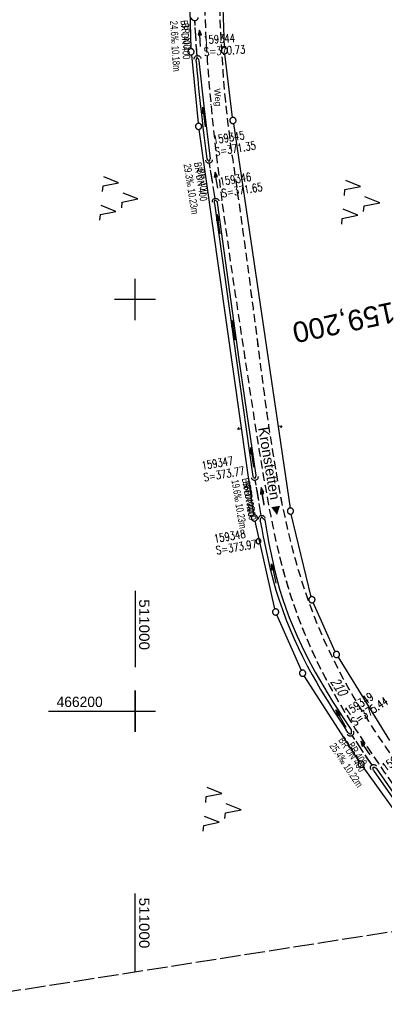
# Model space of a CAD drawing. Extents: x 510806 to 511233, y 466129 to 467087.
# Tile 2 of 35: x 510972 to 511061, y 466129 to 466368. Entities that reach past the tile are written whole.
import ezdxf
from ezdxf.enums import TextEntityAlignment as Align

# ---------------------------------------------------------------- set-up
doc = ezdxf.new("R2010")
doc.units = 0
doc.header["$LTSCALE"] = 10
doc.header["$MEASUREMENT"] = 0
for name, pattern in [('AUSGEZOGEN', [0]), ('LT00', [0]), ('LT11', [0.3, 0.2, -0.1]), ('LT12', [0.4, 0.3, -0.1]), ('LT14', [0.6, 0.5, -0.1]), ('LT17', [0.15, 0.1, -0.05]), ('STRICHLINIE2', [0.375, 0.25, -0.125])]:
    doc.linetypes.add(name, pattern=pattern)
doc.layers.get('0').update_dxf_attribs({"linetype": 'LT00'})
for name, color, linetype in [('--EK_FBR', 1, 'LT00'), ('--EK_Halt-Pfeil', 4, 'LT00'), ('--EK_Haltung', 7, 'STRICHLINIE2'), ('--EK_Haltung-Text', 140, 'LT00'), ('--EK_Schacht-Text', 5, 'LT00'), ('--EK_ST-93-1', 30, 'LT17'), ('--EL_Halt-Pfeil', 4, 'LT00'), ('--EL_Haltung', 182, 'STRICHLINIE2'), ('--EL_Haltung-Text', 182, 'LT00'), ('DFK_FLUR_NR', 250, 'LT00'), ('DFK_GZPKT', 250, 'LT00'), ('DFK_KATASTER', 250, 'LT00'), ('DFK_NUTZUNG', 250, 'LT00'), ('DFK_VERMPKT', 252, 'LT00'), ('DL', 182, 'LT12'), ('DL_PFEIL', 201, 'LT00'), ('DL_TEXT', 182, 'LT00'), ('FELDWEG_TEXT', 1, 'Continuous'), ('ORTSRICHTUNG', 7, 'Continuous'), ('PFEIL', 140, 'AUSGEZOGEN'), ('V101_FELDWEG', 250, 'LT11'), ('V101_GRABEN', 250, 'LT00'), ('V101_RASTER', 250, 'LT00'), ('V101_UK_DURCH', 182, 'LT00'), ('V102_FELDWEG', 250, 'LT11'), ('V102_GRABEN', 250, 'LT00'), ('V102_RASTER', 250, 'LT00'), ('V102_UK_DURCH', 182, 'LT00')]:
    doc.layers.add(name, color=color, linetype=linetype)
doc.layers.add('-BLATT_101-RAND', color=7, linetype='LT14', plot=False)
doc.styles.add('Beschrift', font='ARIAL.TTF')
doc.styles.add('Haltungsbeschriftung', font='ARIAL.TTF', dxfattribs={"width": 0.75})
doc.styles.add('schachtbeschriftung', font='romans.shx', dxfattribs={"width": 0.75, "height": 2})
doc.styles.get("Standard").update_dxf_attribs({"font": 'ARIAL.TTF'})

# ---------------------------------------------------------------- blocks, each defined once
blk = doc.blocks.new('SYMB7050')
at = {"color": 0, "linetype": 'ByBlock'}
blk.add_lwpolyline([(0, 0), (0, 0.093), (0.046, 0.058)], dxfattribs=at)
blk = doc.blocks.new('SYMB7010')
at = {"color": 0, "linetype": 'ByBlock'}
for points in [[(-0.031408, 0.499213), (-0.093728, 0.49134), (-0.15457, 0.475719), (-0.212975, 0.452595), (-0.268021, 0.422333), (-0.31884, 0.385411), (-0.36463, 0.342411), (-0.40467, 0.29401), (-0.438329, 0.240973), (-0.465074, 0.184136), (-0.484486, 0.124395), (-0.496256, 0.062692), (-0.5002, 0)], [(-0.5002, 0), (-0.496256, -0.062692), (-0.484486, -0.124395), (-0.465075, -0.184136), (-0.438329, -0.240973), (-0.404671, -0.29401), (-0.36463, -0.342411), (-0.31884, -0.385411), (-0.268021, -0.422333), (-0.212975, -0.452595), (-0.154571, -0.475719), (-0.093728, -0.49134), (-0.031408, -0.499213), (0.031408, -0.499213)], [(0.5002, 0), (0.496256, 0.062692), (0.484485, 0.124395), (0.465074, 0.184136), (0.438329, 0.240973), (0.40467, 0.29401), (0.36463, 0.342411), (0.31884, 0.385411), (0.268021, 0.422333), (0.212975, 0.452595), (0.15457, 0.475719), (0.093728, 0.49134), (0.031408, 0.499213), (-0.031408, 0.499213)], [(0.031408, -0.499213), (0.093728, -0.491341), (0.15457, -0.475719), (0.212975, -0.452595), (0.268021, -0.422333), (0.31884, -0.385411), (0.36463, -0.342411), (0.404671, -0.294011), (0.438329, -0.240974), (0.465075, -0.184136), (0.484486, -0.124395), (0.496256, -0.062692), (0.500201, 0)]]:
    blk.add_lwpolyline(points, dxfattribs=at)
blk = doc.blocks.new('Pfreil3')
at = {"layer": 'PFEIL'}
blk.add_hatch(color=256, dxfattribs=at).paths.add_polyline_path([(-1.55, 0.27), (-1.55, -0.27), (0, 0)])
for p, q in [((-1.55, 0), (-4.83, 0)), ((-1.55, -0.27), (-1.55, 0.27)), ((-1.55, 0.27), (0, 0)), ((0, 0), (-1.55, -0.27))]:
    blk.add_line(p, q, dxfattribs=at)
blk = doc.blocks.new('SYMB0011')
at = {"color": 0, "linetype": 'ByBlock'}
for p, q in [((0.5, 0), (-0.5, 0)), ((0, 0.5), (0, -0.5))]:
    blk.add_line(p, q, dxfattribs=at)
blk = doc.blocks.new('SYMB1107')
at = {"color": 0, "linetype": 'ByBlock'}
for points in [[(-0.2, 0), (-0.196157, 0.039018), (-0.184776, 0.076537), (-0.166294, 0.111114), (-0.141421, 0.141421), (-0.111114, 0.166294), (-0.076537, 0.184776), (-0.039018, 0.196157), (0, 0.2)], [(0, 0.2), (0.039018, 0.196157), (0.076537, 0.184776), (0.111114, 0.166294), (0.141421, 0.141421), (0.166294, 0.111114), (0.184776, 0.076537), (0.196157, 0.039018), (0.2, 0)]]:
    blk.add_lwpolyline(points, dxfattribs=at)
blk = doc.blocks.new('SYMB0070')
at = {"color": 0, "linetype": 'ByBlock'}
for p, q in [((-0.5, 0), (0.2, 0)), ((0.5, 0), (0.2, 0.1)), ((0.2, 0.1), (0.2, 0)), ((0.468, 0), (0.21, 0.086)), ((0.21, 0.086), (0.21, -0.086)), ((0.21, -0.086), (0.468, 0)), ((0.22, -0.072), (0.437, 0)), ((0.23, -0.058), (0.405, 0)), ((0.24, -0.045), (0.374, 0)), ((0.342, 0), (0.25, 0.031)), ((0.25, 0.031), (0.25, -0.031)), ((0.25, -0.031), (0.342, 0)), ((0.26, -0.017), (0.31, 0)), ((0.27, -0.003), (0.279, 0))]:
    blk.add_line(p, q, dxfattribs=at)
for points in [[(0.2, 0), (0.2, -0.1), (0.5, 0)], [(0.437, 0), (0.22, 0.072), (0.22, -0.072)], [(0.405, 0), (0.23, 0.058), (0.23, -0.058)], [(0.374, 0), (0.24, 0.045), (0.24, -0.045)], [(0.31, 0), (0.26, 0.017), (0.26, -0.017)], [(0.279, 0), (0.27, 0.003), (0.27, -0.003)]]:
    blk.add_lwpolyline(points, dxfattribs=at)
blk = doc.blocks.new('SYMB7221')
at = {"color": 0, "linetype": 'ByBlock'}
for p, q in [((0, 0.435), (-0.11, 0.065)), ((0.11, 0.065), (0, 0.435)), ((0.25, 0.065), (0.11, 0.065)), ((-0.35, -0.065), (-0.46, -0.435)), ((0.35, -0.065), (0.24, -0.435))]:
    blk.add_line(p, q, dxfattribs=at)
for points in [[(-0.1, -0.435), (-0.24, -0.435), (-0.35, -0.065)], [(0.6, -0.435), (0.46, -0.435), (0.35, -0.065)]]:
    blk.add_lwpolyline(points, dxfattribs=at)

msp = doc.modelspace()

# ---------------------------------------------------------------- linework, layer by layer
at = {"layer": '--EK_FBR', "linetype": 'LT11', "flags": 128}
for points in [[(511022.07, 466514.78), (511022.2, 466513.06), (511022.33, 466511.34), (511022.46, 466509.62), (511022.57, 466507.9), (511022.66, 466506.19), (511022.74, 466504.47), (511022.81, 466502.1), (511022.84, 466499.74), (511022.83, 466497.37), (511022.79, 466495.01), (511022.72, 466492.64), (511022.62, 466490.28), (511022.5, 466487.91), (511022.36, 466485.55), (511022.2, 466483.18), (511022.02, 466480.81), (511021.84, 466478.45), (511021.65, 466476.08), (511021.45, 466473.72), (511021.26, 466471.35), (511021.06, 466468.98), (511020.87, 466466.62), (511020.69, 466464.25), (511020.47, 466461.05), (511020.26, 466457.86), (511020.08, 466454.66), (511019.9, 466451.46), (511019.74, 466448.27), (511019.59, 466445.07), (511019.44, 466441.88), (511019.3, 466438.68), (511019.16, 466435.48), (511019.02, 466432.29), (511018.87, 466429.09), (511018.7, 466425.55), (511018.52, 466422.01), (511018.35, 466418.48), (511018.17, 466414.94), (511017.99, 466411.4), (511017.81, 466407.86), (511017.64, 466404.32), (511017.49, 466400.78), (511017.34, 466397.24), (511017.2, 466393.7), (511017.09, 466390.16), (511017.01, 466387.49), (511016.95, 466384.82), (511016.91, 466382.15), (511016.88, 466379.48), (511016.87, 466376.81), (511016.88, 466374.14), (511016.92, 466371.47), (511016.99, 466368.8), (511017.09, 466366.11), (511017.22, 466363.42), (511017.37, 466360.73), (511017.54, 466358.05), (511017.74, 466355.36), (511017.95, 466352.67), (511018.19, 466349.99), (511018.43, 466347.31), (511018.89, 466342.65), (511019.39, 466338), (511019.92, 466333.36), (511020.48, 466328.71), (511021.08, 466324.07), (511021.59, 466320.24), (511022.12, 466316.4), (511022.66, 466312.57), (511023.21, 466308.74), (511023.78, 466304.91), (511024.35, 466301.08), (511024.93, 466297.25), (511025.52, 466293.42), (511026.1, 466289.6), (511026.68, 466285.77), (511027.16, 466282.6), (511027.64, 466279.42), (511028.12, 466276.25), (511028.61, 466273.08), (511029.1, 466269.91), (511029.59, 466266.74), (511030.1, 466263.57), (511030.62, 466260.4), (511031.15, 466257.23), (511031.58, 466254.75), (511032.01, 466252.28), (511032.47, 466249.81), (511032.94, 466247.34), (511033.44, 466244.88), (511033.96, 466242.42), (511034.51, 466239.97), (511035.1, 466237.53), (511035.11, 466237.49)], [(511038.56, 466238.3), (511038.32, 466239.21), (511037.65, 466241.85), (511037.02, 466244.5), (511036.42, 466247.16), (511035.86, 466249.83), (511035.33, 466252.51), (511034.83, 466255.19), (511034.35, 466257.87), (511033.87, 466260.72), (511033.4, 466263.56), (511032.96, 466266.41), (511032.53, 466269.27), (511032.12, 466272.12), (511031.72, 466274.98), (511031.33, 466277.83), (511030.95, 466280.69), (511030.58, 466283.55), (511030.21, 466286.41), (511029.72, 466290.23), (511029.23, 466294.06), (511028.73, 466297.88), (511028.24, 466301.7), (511027.74, 466305.52), (511027.24, 466309.35), (511026.73, 466313.17), (511026.21, 466316.99), (511025.68, 466320.81), (511025.14, 466324.62), (511024.8, 466326.95), (511024.46, 466329.27), (511024.12, 466331.6), (511023.79, 466333.92), (511023.46, 466336.24), (511023.15, 466338.57), (511022.84, 466340.9), (511022.55, 466343.23), (511022.28, 466345.56), (511022.04, 466347.89), (511021.79, 466350.5), (511021.57, 466353.12), (511021.38, 466355.73), (511021.2, 466358.35), (511021.05, 466360.97), (511020.91, 466363.59), (511020.78, 466366.21), (511020.66, 466368.84), (511020.54, 466371.49), (511020.43, 466374.15), (511020.33, 466376.81), (511020.25, 466379.47), (511020.18, 466382.12), (511020.13, 466384.78), (511020.1, 466387.44), (511020.1, 466390.09), (511020.13, 466392.83), (511020.19, 466395.56), (511020.27, 466398.3), (511020.37, 466401.03), (511020.49, 466403.77), (511020.63, 466406.5), (511020.79, 466409.23), (511020.95, 466411.97), (511021.12, 466414.7), (511021.3, 466417.43), (511021.48, 466420.16), (511021.67, 466422.9), (511021.84, 466425.63), (511022.02, 466428.36), (511022.21, 466431.6), (511022.4, 466434.84), (511022.58, 466438.07), (511022.76, 466441.31), (511022.94, 466444.55), (511023.12, 466447.79), (511023.31, 466451.03), (511023.5, 466454.27), (511023.7, 466457.51), (511023.92, 466460.75), (511024.16, 466463.99), (511024.34, 466466.37), (511024.53, 466468.75), (511024.73, 466471.14), (511024.93, 466473.52), (511025.12, 466475.91), (511025.31, 466478.29), (511025.49, 466480.68), (511025.65, 466483.06), (511025.8, 466485.45), (511025.93, 466487.83), (511026.04, 466490.22), (511026.12, 466492.6), (511026.18, 466494.98), (511026.2, 466497.37), (511026.18, 466499.75), (511026.13, 466502.13), (511026.03, 466504.51), (511025.94, 466506.23), (511025.82, 466507.95), (511025.69, 466509.67), (511025.55, 466511.4), (511025.39, 466513.12), (511025.24, 466514.84)], [(511035.11, 466237.49), (511035.72, 466235.1), (511036.39, 466232.68), (511037.09, 466230.27), (511038.02, 466227.34), (511039.02, 466224.43), (511040.09, 466221.54), (511041.23, 466218.68), (511042.44, 466215.84), (511043.72, 466213.04), (511045.07, 466210.28), (511046.19, 466208.12), (511047.34, 466205.98), (511048.53, 466203.86), (511049.75, 466201.76), (511051, 466199.68), (511052.28, 466197.62), (511053.58, 466195.57), (511054.94, 466193.47), (511056.32, 466191.39), (511057.71, 466189.32), (511059.12, 466187.26), (511060.54, 466185.2), (511061.97, 466183.16), (511063.41, 466181.11), (511064.86, 466179.08), (511066.31, 466177.04), (511067.75, 466175.01), (511070.3, 466171.44), (511072.84, 466167.87), (511075.38, 466164.31), (511077.92, 466160.74), (511080.47, 466157.18), (511082.03, 466155.01), (511083.59, 466152.84), (511085.14, 466150.66), (511085.56, 466150.08)], [(511089.6, 466150.72), (511088.22, 466152.68), (511086.67, 466154.87), (511085.12, 466157.05), (511083.57, 466159.23), (511081.01, 466162.84), (511078.44, 466166.45), (511075.88, 466170.06), (511073.31, 466173.67), (511070.74, 466177.28), (511069.31, 466179.29), (511067.88, 466181.29), (511066.45, 466183.3), (511065.03, 466185.31), (511063.61, 466187.33), (511062.21, 466189.36), (511060.82, 466191.39), (511059.44, 466193.43), (511058.08, 466195.49), (511056.74, 466197.56), (511055.47, 466199.57), (511054.22, 466201.61), (511053, 466203.65), (511051.8, 466205.72), (511050.64, 466207.8), (511049.51, 466209.9), (511048.42, 466212.02), (511047.12, 466214.7), (511045.87, 466217.41), (511044.69, 466220.15), (511043.57, 466222.92), (511042.52, 466225.71), (511041.52, 466228.52), (511040.58, 466231.35), (511039.78, 466233.96), (511039.03, 466236.58), (511038.56, 466238.3)]]:
    msp.add_lwpolyline(points, dxfattribs=at)
at = {"layer": '--EK_Haltung'}
for p, q in [((511015.06, 466359.05), (511014.53, 466367.72)), ((511019.47, 466324.51), (511018.07, 466333.13)), ((511030.65, 466247.48), (511029.21, 466256.09)), ((511057.56, 466186.85), (511052.71, 466194.11))]:
    msp.add_line(p, q, dxfattribs=at)
at = {"layer": '--EL_Haltung'}
for p, q in [((511015.06, 466359.05), (511014.53, 466367.72)), ((511019.47, 466324.51), (511018.07, 466333.13)), ((511030.65, 466247.48), (511029.21, 466256.09)), ((511057.56, 466186.85), (511052.71, 466194.11))]:
    msp.add_line(p, q, dxfattribs=at)
at = {"layer": '-BLATT_101-RAND'}
msp.add_lwpolyline([(510806.42, 467042.64), (510949.56, 466128.78), (511233.1, 466173.19), (511089.96, 467087.05), (510806.42, 467042.64)], dxfattribs=at)
at = {"layer": 'DFK_KATASTER'}
for p, q in [((511012.98, 466381.04), (511013.57, 466360.91)), ((511021.69, 466361.19), (511021.03, 466380.96)), ((511013.67, 466359.41), (511015.35, 466342.8)), ((511023.69, 466344.21), (511021.81, 466359.7)), ((511028.88, 466247.64), (511015.54, 466341.31)), ((511028.88, 466247.64), (511015.54, 466341.31)), ((511023.89, 466342.73), (511037.64, 466249.33)), ((511023.89, 466342.73), (511037.64, 466249.33)), ((511033.98, 466224.81), (511029.16, 466246.17)), ((511042.78, 466227.79), (511037.93, 466247.86)), ((511048.6, 466214.42), (511043.27, 466226.38)), ((511040.4, 466209.9), (511034.44, 466223.39)), ((511049.3, 466213.1), (511061.79, 466192.86)), ((511054.52, 466187.72), (511041.11, 466208.58)), ((511080.21, 466151.88), (511055.37, 466186.48))]:
    msp.add_line(p, q, dxfattribs=at)
at = {"layer": 'DL'}
for p, q in [((511015.06, 466359.05), (511014.53, 466367.72)), ((511019.47, 466324.51), (511018.07, 466333.13)), ((511030.65, 466247.48), (511029.21, 466256.09)), ((511057.56, 466186.85), (511052.71, 466194.11))]:
    msp.add_line(p, q, dxfattribs=at)
at = {"layer": 'V101_FELDWEG', "flags": 128}
for points in [[(511022.07, 466514.78), (511022.2, 466513.06), (511022.33, 466511.34), (511022.46, 466509.62), (511022.57, 466507.9), (511022.66, 466506.19), (511022.74, 466504.47), (511022.81, 466502.1), (511022.84, 466499.74), (511022.83, 466497.37), (511022.79, 466495.01), (511022.72, 466492.64), (511022.62, 466490.28), (511022.5, 466487.91), (511022.36, 466485.55), (511022.2, 466483.18), (511022.02, 466480.81), (511021.84, 466478.45), (511021.65, 466476.08), (511021.45, 466473.72), (511021.26, 466471.35), (511021.06, 466468.98), (511020.87, 466466.62), (511020.69, 466464.25), (511020.47, 466461.05), (511020.26, 466457.86), (511020.08, 466454.66), (511019.9, 466451.46), (511019.74, 466448.27), (511019.59, 466445.07), (511019.44, 466441.88), (511019.3, 466438.68), (511019.16, 466435.48), (511019.02, 466432.29), (511018.87, 466429.09), (511018.7, 466425.55), (511018.52, 466422.01), (511018.35, 466418.48), (511018.17, 466414.94), (511017.99, 466411.4), (511017.81, 466407.86), (511017.64, 466404.32), (511017.49, 466400.78), (511017.34, 466397.24), (511017.2, 466393.7), (511017.09, 466390.16), (511017.01, 466387.49), (511016.95, 466384.82), (511016.91, 466382.15), (511016.88, 466379.48), (511016.87, 466376.81), (511016.88, 466374.14), (511016.92, 466371.47), (511016.99, 466368.8), (511017.09, 466366.11), (511017.22, 466363.42), (511017.37, 466360.73), (511017.54, 466358.05), (511017.74, 466355.36), (511017.95, 466352.67), (511018.19, 466349.99), (511018.43, 466347.31), (511018.89, 466342.65), (511019.39, 466338), (511019.92, 466333.36), (511020.48, 466328.71), (511021.08, 466324.07), (511021.59, 466320.24), (511022.12, 466316.4), (511022.66, 466312.57), (511023.21, 466308.74), (511023.78, 466304.91), (511024.35, 466301.08), (511024.93, 466297.25), (511025.52, 466293.42), (511026.1, 466289.6), (511026.68, 466285.77), (511027.16, 466282.6), (511027.64, 466279.42), (511028.12, 466276.25), (511028.61, 466273.08), (511029.1, 466269.91), (511029.59, 466266.74), (511030.1, 466263.57), (511030.62, 466260.4), (511031.15, 466257.23), (511031.58, 466254.75), (511032.01, 466252.28), (511032.47, 466249.81), (511032.94, 466247.34), (511033.44, 466244.88), (511033.96, 466242.42), (511034.51, 466239.97), (511035.1, 466237.53), (511035.72, 466235.1), (511036.39, 466232.68), (511037.09, 466230.27), (511038.02, 466227.34), (511039.02, 466224.43), (511040.09, 466221.54), (511041.23, 466218.68), (511042.44, 466215.84), (511043.72, 466213.04), (511045.07, 466210.28), (511046.19, 466208.12), (511047.34, 466205.98), (511048.53, 466203.86), (511049.75, 466201.76), (511051, 466199.68), (511052.28, 466197.62), (511053.58, 466195.57), (511054.94, 466193.47), (511056.32, 466191.39), (511057.71, 466189.32), (511059.12, 466187.26), (511060.54, 466185.2), (511061.97, 466183.16), (511063.41, 466181.11), (511064.86, 466179.08), (511066.31, 466177.04), (511067.75, 466175.01), (511070.3, 466171.44), (511072.84, 466167.87), (511075.38, 466164.31), (511077.92, 466160.74), (511080.47, 466157.18), (511082.03, 466155.01), (511083.59, 466152.84), (511085.14, 466150.66), (511085.56, 466150.08)], [(511089.6, 466150.72), (511088.22, 466152.68), (511086.67, 466154.87), (511085.12, 466157.05), (511083.57, 466159.23), (511081.01, 466162.84), (511078.44, 466166.45), (511075.88, 466170.06), (511073.31, 466173.67), (511070.74, 466177.28), (511069.31, 466179.29), (511067.88, 466181.29), (511066.45, 466183.3), (511065.03, 466185.31), (511063.61, 466187.33), (511062.21, 466189.36), (511060.82, 466191.39), (511059.44, 466193.43), (511058.08, 466195.49), (511056.74, 466197.56), (511055.47, 466199.57), (511054.22, 466201.61), (511053, 466203.65), (511051.8, 466205.72), (511050.64, 466207.8), (511049.51, 466209.9), (511048.42, 466212.02), (511047.12, 466214.7), (511045.87, 466217.41), (511044.69, 466220.15), (511043.57, 466222.92), (511042.52, 466225.71), (511041.52, 466228.52), (511040.58, 466231.35), (511039.78, 466233.96), (511039.03, 466236.58), (511038.32, 466239.21), (511037.65, 466241.85), (511037.02, 466244.5), (511036.42, 466247.16), (511035.86, 466249.83), (511035.33, 466252.51), (511034.83, 466255.19), (511034.35, 466257.87), (511033.87, 466260.72), (511033.4, 466263.56), (511032.96, 466266.41), (511032.53, 466269.27), (511032.12, 466272.12), (511031.72, 466274.98), (511031.33, 466277.83), (511030.95, 466280.69), (511030.58, 466283.55), (511030.21, 466286.41), (511029.72, 466290.23), (511029.23, 466294.06), (511028.73, 466297.88), (511028.24, 466301.7), (511027.74, 466305.52), (511027.24, 466309.35), (511026.73, 466313.17), (511026.21, 466316.99), (511025.68, 466320.81), (511025.14, 466324.62), (511024.8, 466326.95), (511024.46, 466329.27), (511024.12, 466331.6), (511023.79, 466333.92), (511023.46, 466336.24), (511023.15, 466338.57), (511022.84, 466340.9), (511022.55, 466343.23), (511022.28, 466345.56), (511022.04, 466347.89), (511021.79, 466350.5), (511021.57, 466353.12), (511021.38, 466355.73), (511021.2, 466358.35), (511021.05, 466360.97), (511020.91, 466363.59), (511020.78, 466366.21), (511020.66, 466368.84), (511020.54, 466371.49), (511020.43, 466374.15), (511020.33, 466376.81), (511020.25, 466379.47), (511020.18, 466382.12), (511020.13, 466384.78), (511020.1, 466387.44), (511020.1, 466390.09), (511020.13, 466392.83), (511020.19, 466395.56), (511020.27, 466398.3), (511020.37, 466401.03), (511020.49, 466403.77), (511020.63, 466406.5), (511020.79, 466409.23), (511020.95, 466411.97), (511021.12, 466414.7), (511021.3, 466417.43), (511021.48, 466420.16), (511021.67, 466422.9), (511021.84, 466425.63), (511022.02, 466428.36), (511022.21, 466431.6), (511022.4, 466434.84), (511022.58, 466438.07), (511022.76, 466441.31), (511022.94, 466444.55), (511023.12, 466447.79), (511023.31, 466451.03), (511023.5, 466454.27), (511023.7, 466457.51), (511023.92, 466460.75), (511024.16, 466463.99), (511024.34, 466466.37), (511024.53, 466468.75), (511024.73, 466471.14), (511024.93, 466473.52), (511025.12, 466475.91), (511025.31, 466478.29), (511025.49, 466480.68), (511025.65, 466483.06), (511025.8, 466485.45), (511025.93, 466487.83), (511026.04, 466490.22), (511026.12, 466492.6), (511026.18, 466494.98), (511026.2, 466497.37), (511026.18, 466499.75), (511026.13, 466502.13), (511026.03, 466504.51), (511025.94, 466506.23), (511025.82, 466507.95), (511025.69, 466509.67), (511025.55, 466511.4), (511025.39, 466513.12), (511025.24, 466514.84)]]:
    msp.add_lwpolyline(points, dxfattribs=at)
at = {"layer": 'V101_GRABEN'}
for points in [[(511014.82, 466357.86), (511014.87, 466358.13), (511014.92, 466358.37), (511014.97, 466358.57), (511015.04, 466358.7), (511015.1, 466358.76), (511015.19, 466358.69), (511015.29, 466358.51), (511015.4, 466358.26), (511015.51, 466357.97)], [(511014.82, 466357.86), (511015.02, 466355.67), (511015.23, 466353.48), (511015.45, 466351.28), (511015.67, 466349.09), (511015.91, 466346.9), (511016.19, 466344.35), (511016.5, 466341.8), (511016.81, 466339.25), (511017.13, 466336.7), (511017.45, 466334.15)], [(511015.51, 466357.97), (511016.7, 466346.94), (511018.22, 466334.18)], [(511017.45, 466334.15), (511017.61, 466333.91), (511017.76, 466333.71), (511017.9, 466333.58), (511018.01, 466333.56), (511018.08, 466333.63), (511018.13, 466333.78), (511018.18, 466333.97), (511018.22, 466334.18)], [(511019.26, 466323.34), (511019.29, 466323.64), (511019.33, 466323.91), (511019.38, 466324.1), (511019.46, 466324.19), (511019.56, 466324.14), (511019.69, 466323.99), (511019.84, 466323.77), (511019.99, 466323.51)], [(511019.26, 466323.34), (511024.61, 466285.18), (511028.62, 466257.03)], [(511029.41, 466257.23), (511025.27, 466285.43), (511019.99, 466323.51)], [(511028.62, 466257.03), (511028.75, 466256.85), (511028.87, 466256.69), (511028.99, 466256.58), (511029.1, 466256.54), (511029.19, 466256.61), (511029.28, 466256.77), (511029.35, 466256.98), (511029.41, 466257.23)], [(511030.39, 466246.13), (511030.44, 466246.4), (511030.49, 466246.66), (511030.55, 466246.87), (511030.62, 466247.03), (511030.72, 466247.11), (511030.84, 466247.09), (511030.99, 466246.98), (511031.15, 466246.81), (511031.33, 466246.6), (511031.5, 466246.36)], [(511030.39, 466246.13), (511030.76, 466244.25), (511031.13, 466242.37), (511031.51, 466240.49), (511031.91, 466238.62), (511032.32, 466236.76), (511032.75, 466234.9), (511033.21, 466233.04), (511033.71, 466231.2), (511034.23, 466229.36), (511034.98, 466226.99), (511035.79, 466224.65), (511036.66, 466222.32), (511037.59, 466220.01), (511038.57, 466217.73), (511039.61, 466215.47), (511040.7, 466213.23), (511041.84, 466211.02), (511043.03, 466208.83), (511044.04, 466207.04), (511045.07, 466205.27), (511046.13, 466203.51), (511047.21, 466201.76), (511048.3, 466200.02), (511049.4, 466198.29), (511050.51, 466196.56), (511051.63, 466194.83)], [(511031.5, 466246.36), (511031.84, 466244.49), (511032.18, 466242.61), (511032.53, 466240.74), (511032.89, 466238.88), (511033.28, 466237.02), (511033.69, 466235.16), (511034.13, 466233.31), (511034.6, 466231.48), (511035.11, 466229.65), (511035.83, 466227.32), (511036.62, 466225), (511037.47, 466222.71), (511038.39, 466220.44), (511039.36, 466218.19), (511040.39, 466215.96), (511041.47, 466213.76), (511042.6, 466211.59), (511043.77, 466209.44), (511044.79, 466207.64), (511045.84, 466205.87), (511046.91, 466204.11), (511047.99, 466202.36), (511049.09, 466200.62), (511050.2, 466198.88), (511051.32, 466197.15), (511052.45, 466195.43)], [(511052.45, 466195.43), (511052.48, 466195.14), (511052.51, 466194.88), (511052.52, 466194.65), (511052.49, 466194.49), (511052.41, 466194.4), (511052.27, 466194.4), (511052.09, 466194.5), (511051.86, 466194.65), (511051.63, 466194.83)], [(511057.9, 466185.55), (511057.84, 466185.84), (511057.8, 466186.09), (511057.81, 466186.29), (511057.87, 466186.4), (511057.99, 466186.41), (511058.17, 466186.36), (511058.38, 466186.26), (511058.6, 466186.13)], [(511058.6, 466186.13), (511066.81, 466174.25), (511072.74, 466165.47)], [(511057.9, 466185.55), (511066.14, 466173.79), (511071.99, 466165.09)]]:
    msp.add_lwpolyline(points, dxfattribs=at)
at = {"layer": 'V101_RASTER'}
for p, q in [((511000, 466295), (511000, 466305)), ((511005, 466300), (510995, 466300)), ((511000, 466195), (511000, 466205)), ((510995, 466200), (511005, 466200)), ((511000, 466136.68), (511000, 466155.73))]:
    msp.add_line(p, q, dxfattribs=at)
at = {"layer": 'V102_FELDWEG', "flags": 128}
for points in [[(511035.11, 466237.49), (511035.72, 466235.1), (511036.39, 466232.68), (511037.09, 466230.27), (511038.02, 466227.34), (511039.02, 466224.43), (511040.09, 466221.54), (511041.23, 466218.68), (511042.44, 466215.84), (511043.72, 466213.04), (511045.07, 466210.28), (511046.19, 466208.12), (511047.34, 466205.98), (511048.53, 466203.86), (511049.75, 466201.76), (511051, 466199.68), (511052.28, 466197.62), (511053.58, 466195.57), (511054.94, 466193.47), (511056.32, 466191.39), (511057.71, 466189.32), (511059.12, 466187.26), (511060.54, 466185.2), (511061.97, 466183.16), (511063.41, 466181.11), (511064.86, 466179.08), (511066.31, 466177.04), (511067.75, 466175.01), (511070.3, 466171.44), (511072.84, 466167.87), (511075.38, 466164.31), (511077.92, 466160.74), (511080.47, 466157.18), (511082.03, 466155.01), (511083.59, 466152.84), (511085.14, 466150.66), (511085.56, 466150.08)], [(511089.6, 466150.72), (511088.22, 466152.68), (511086.67, 466154.87), (511085.12, 466157.05), (511083.57, 466159.23), (511081.01, 466162.84), (511078.44, 466166.45), (511075.88, 466170.06), (511073.31, 466173.67), (511070.74, 466177.28), (511069.31, 466179.29), (511067.88, 466181.29), (511066.45, 466183.3), (511065.03, 466185.31), (511063.61, 466187.33), (511062.21, 466189.36), (511060.82, 466191.39), (511059.44, 466193.43), (511058.08, 466195.49), (511056.74, 466197.56), (511055.47, 466199.57), (511054.22, 466201.61), (511053, 466203.65), (511051.8, 466205.72), (511050.64, 466207.8), (511049.51, 466209.9), (511048.42, 466212.02), (511047.12, 466214.7), (511045.87, 466217.41), (511044.69, 466220.15), (511043.57, 466222.92), (511042.52, 466225.71), (511041.52, 466228.52), (511040.58, 466231.35), (511039.78, 466233.96), (511039.03, 466236.58), (511038.56, 466238.3)]]:
    msp.add_lwpolyline(points, dxfattribs=at)
at = {"layer": 'V102_GRABEN'}
for points in [[(511032.3, 466236.82), (511032.32, 466236.76), (511032.75, 466234.9), (511033.21, 466233.04), (511033.71, 466231.2), (511034.23, 466229.36), (511034.98, 466226.99), (511035.79, 466224.65), (511036.66, 466222.32), (511037.59, 466220.01), (511038.57, 466217.73), (511039.61, 466215.47), (511040.7, 466213.23), (511041.84, 466211.02), (511043.03, 466208.83), (511044.04, 466207.04), (511045.07, 466205.27), (511046.13, 466203.51), (511047.21, 466201.76), (511048.3, 466200.02), (511049.4, 466198.29), (511050.51, 466196.56), (511051.63, 466194.83)], [(511033.27, 466237.05), (511033.28, 466237.02), (511033.69, 466235.16), (511034.13, 466233.31), (511034.6, 466231.48), (511035.11, 466229.65), (511035.83, 466227.32), (511036.62, 466225), (511037.47, 466222.71), (511038.39, 466220.44), (511039.36, 466218.19), (511040.39, 466215.96), (511041.47, 466213.76), (511042.6, 466211.59), (511043.77, 466209.44), (511044.79, 466207.64), (511045.84, 466205.87), (511046.91, 466204.11), (511047.99, 466202.36), (511049.09, 466200.62), (511050.2, 466198.88), (511051.32, 466197.15), (511052.45, 466195.43)], [(511052.45, 466195.43), (511052.48, 466195.14), (511052.51, 466194.88), (511052.52, 466194.65), (511052.49, 466194.49), (511052.41, 466194.4), (511052.27, 466194.4), (511052.09, 466194.5), (511051.86, 466194.65), (511051.63, 466194.83)], [(511057.9, 466185.55), (511057.84, 466185.84), (511057.8, 466186.09), (511057.81, 466186.29), (511057.87, 466186.4), (511057.99, 466186.41), (511058.17, 466186.36), (511058.38, 466186.26), (511058.6, 466186.13)], [(511058.6, 466186.13), (511066.81, 466174.25), (511072.74, 466165.47)], [(511057.9, 466185.55), (511066.14, 466173.79), (511071.99, 466165.09)]]:
    msp.add_lwpolyline(points, dxfattribs=at)
at = {"layer": 'V102_RASTER'}
for p, q in [((511000, 466229.2), (511000, 466210.7)), ((511000, 466205), (511000, 466195)), ((511000, 466205), (511000, 466195)), ((510979, 466200), (511005, 466200))]:
    msp.add_line(p, q, dxfattribs=at)

# ---------------------------------------------------------------- block references
at = {"layer": '--EK_Halt-Pfeil', "yscale": 4, "zscale": 4}
for p, xscale, rotation in [((511015.8, 466363.45), 4.000000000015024, 93.53359999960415), ((511019.76, 466328.98), 3.999999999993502, 99.1838699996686), ((511030.99, 466252), 3.999999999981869, 99.51831000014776), ((511055.96, 466191.03), 4.000000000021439, 123.7717600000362)]:
    msp.add_blockref('SYMB0070', p, dxfattribs=dict(at, xscale=xscale, rotation=rotation))
at = {"layer": '--EL_Halt-Pfeil', "yscale": 4, "zscale": 4}
for p, xscale, rotation in [((511015.8, 466363.45), 4.000000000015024, 93.53359999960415), ((511019.76, 466328.98), 3.999999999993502, 99.1838699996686), ((511031, 466252.31), 3.999999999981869, 99.51831000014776), ((511055.96, 466191.03), 4.000000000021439, 123.7717600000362)]:
    msp.add_blockref('SYMB0070', p, dxfattribs=dict(at, xscale=xscale, rotation=rotation))
at = {"layer": 'DFK_GZPKT', "xscale": 1.500000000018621, "yscale": 1.5, "zscale": 1.5, "rotation": 264.7377099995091}
for p in [(511013.59, 466360.16), (511021.72, 466360.44), (511023.78, 466343.47), (511015.43, 466342.05), (511037.75, 466248.59), (511028.99, 466246.9), (511042.96, 466227.06), (511034.14, 466224.08), (511048.91, 466213.74), (511040.7, 466209.21), (511054.93, 466187.09)]:
    msp.add_blockref('SYMB7010', p, dxfattribs=at)
at = {"layer": 'DFK_KATASTER', "xscale": 10, "yscale": 10, "zscale": 10}
for p, rotation in [((511025.9, 466268.55), 98.10897999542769), ((511034.72, 466269.2), 278.3753100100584)]:
    msp.add_blockref('SYMB7050', p, dxfattribs=dict(at, rotation=rotation))
at = {"layer": 'DFK_NUTZUNG', "xscale": 10.00000000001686, "yscale": 10, "zscale": 10, "rotation": 264.7377100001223}
for p in [(510996.34, 466324.8), (511055.09, 466323.88), (511021.42, 466176.43)]:
    msp.add_blockref('SYMB7221', p, dxfattribs=at)
at = {"layer": 'DFK_VERMPKT', "xscale": 1.200000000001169, "yscale": 1.200000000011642, "zscale": 1.2, "rotation": 264.7377100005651}
msp.add_blockref('SYMB7010', (511029.98, 466241.26), dxfattribs=at)
at = {"layer": 'DL_PFEIL', "yscale": 4, "zscale": 4}
for p, xscale, rotation in [((511015.8, 466363.45), 4.000000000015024, 93.53359999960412), ((511019.76, 466328.98), 3.999999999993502, 99.1838699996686), ((511031, 466252.31), 3.999999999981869, 99.51831000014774), ((511055.96, 466191.03), 4.000000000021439, 123.7717600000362)]:
    msp.add_blockref('SYMB0070', p, dxfattribs=dict(at, xscale=xscale, rotation=rotation))
at = {"layer": 'PFEIL'}
for p, rotation in [((511016.47, 466346.71), 96.28994569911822), ((511019.89, 466320.7), 98.6011548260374), ((511023.51, 466294.93), 98.51618172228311), ((511028.1, 466264.04), 97.77621489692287), ((511033.17, 466235.77), 102.6441802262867), ((511048.77, 466200.29), 120.2210564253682)]:
    msp.add_blockref('Pfreil3', p, dxfattribs=dict(at, rotation=rotation))
at = {"layer": 'V101_FELDWEG', "xscale": 0.1000000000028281, "yscale": 0.09999999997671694, "zscale": 0.1, "rotation": 278.9019100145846}
for p in [(511018.43, 466347.31), (511022.04, 466347.89), (511025.14, 466324.62), (511021.08, 466324.07), (511030.21, 466286.41), (511026.68, 466285.77), (511034.35, 466257.87), (511031.15, 466257.23), (511040.58, 466231.35), (511037.09, 466230.27), (511045.07, 466210.28), (511048.42, 466212.02), (511053.58, 466195.57), (511056.74, 466197.56)]:
    msp.add_blockref('SYMB0011', p, dxfattribs=at)
at = {"layer": 'V101_UK_DURCH', "zscale": 4}
for p, xscale, yscale, rotation in [((511014.48, 466368.47), 4.000000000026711, 4, 181.8118616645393), ((511015.18, 466358.44), 4.000000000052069, 4.000000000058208, 5.719671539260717), ((511017.95, 466333.87), 3.999999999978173, 4, 184.4283605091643), ((511019.58, 466323.77), 3.999999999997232, 4, 12.9431107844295), ((511029.08, 466256.83), 4.000000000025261, 4, 189.0004267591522), ((511030.77, 466246.74), 4.000000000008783, 4, 11.01130619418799), ((511052.29, 466194.73), 3.999999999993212, 4, 214.7450246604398), ((511057.97, 466186.23), 4.00000000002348, 4, 37.02367658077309)]:
    msp.add_blockref('SYMB1107', p, dxfattribs=dict(at, xscale=xscale, yscale=yscale, rotation=rotation))
at = {"layer": 'V102_FELDWEG', "xscale": 0.09999999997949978, "yscale": 0.09999999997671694, "zscale": 0.1, "rotation": 283.2840000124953}
for p in [(511040.58, 466231.35), (511037.09, 466230.27), (511045.07, 466210.28), (511048.42, 466212.02), (511053.58, 466195.57), (511056.74, 466197.56)]:
    msp.add_blockref('SYMB0011', p, dxfattribs=at)
at = {"layer": 'V102_UK_DURCH', "zscale": 4}
for p, xscale, yscale, rotation in [((511052.29, 466194.73), 3.999999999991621, 4, 212.0763122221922), ((511057.97, 466186.23), 3.999999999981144, 4.000000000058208, 35.29173491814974)]:
    msp.add_blockref('SYMB1107', p, dxfattribs=dict(at, xscale=xscale, yscale=yscale, rotation=rotation))

# ---------------------------------------------------------------- texts
at = {"layer": '--EK_Haltung-Text', "style": 'Haltungsbeschriftung'}
for s, rotation, width, p in [('24.6‰ 10.18m', -86.4664, 0.75, (511008.5, 466367.64)), ('BR DN 400', -86.4664, 0.75, (511011.05, 466367.79)), ('29.3‰ 10.23m', -80.8161, 0.75, (511011.77, 466332.79)), ('BR DN 400', -80.8161, 0.75, (511014.3, 466333.2)), ('19.6‰ 10.23m', -80.4817, 0.7, (511023.39, 466256.07)), ('BR DN 400', -80.4817, 0.75, (511025.92, 466256.49)), ('BR DN 400', -56.2282, 0.75, (511049.27, 466192.95)), ('25.4‰ 10.22m', -56.2282, 0.75, (511047.14, 466191.53))]:
    msp.add_text(s, height=1.8, rotation=rotation, dxfattribs=dict(at, width=width)).set_placement(p)
at = {"layer": '--EK_Schacht-Text', "style": 'schachtbeschriftung', "width": 0.75}
for s, rotation, p in [('159344', 3.5336, (511016.63, 466362.04)), ('S=370.73', 3.5336, (511016.81, 466359.16)), ('159345', 9.1838, (511019.1, 466337.73)), ('S=371.35', 9.1838, (511019.56, 466334.89)), ('159346', 9.1838, (511020.73, 466327.63)), ('S=371.65', 9.1838, (511021.19, 466324.79)), ('159347', 9.5218, (511016.36, 466258.62)), ('S=373.77', 9.5218, (511016.83, 466255.78)), ('159348', 9.5183, (511019.35, 466240.87)), ('S=373.97', 9.5183, (511019.83, 466238.03)), ('159349', 33.7766, (511051.72, 466198.72)), ('S=375.44', 33.7766, (511053.33, 466196.32)), ('159350', 33.7718, (511060.8, 466185.33))]:
    msp.add_text(s, height=2, rotation=rotation, dxfattribs=at).set_placement(p)
at = {"layer": '--EK_ST-93-1', "style": 'Beschrift'}
msp.add_text('159,200', height=5, rotation=-168.0141, dxfattribs=at).set_placement((511063.08, 466297.01), align=Align.MIDDLE_LEFT)
at = {"layer": '--EL_Haltung-Text', "style": 'Haltungsbeschriftung', "width": 0.75}
for rotation, p in [(-86.4664, (511011.05, 466367.79)), (-80.8161, (511014.3, 466333.2)), (-80.4817, (511026.14, 466255.68)), (-56.2282, (511049.27, 466192.95))]:
    msp.add_text('BR DN 400', height=1.8, rotation=rotation, dxfattribs=at).set_placement(p)
at = {"layer": 'DFK_FLUR_NR', "oblique": 13.754, "width": 0.75}
msp.add_text('210', height=2.5, rotation=-57.2655, dxfattribs=at).set_placement((511047.29, 466207.11))
at = {"layer": 'DL_TEXT', "style": 'Haltungsbeschriftung', "width": 0.75}
for rotation, p in [(-86.4664, (511011.33, 466367.07)), (-80.8161, (511014.99, 466331.6)), (-80.4817, (511026.34, 466254.77)), (-56.2282, (511051.51, 466191.7))]:
    msp.add_text('BR 400', height=1.8, rotation=rotation, dxfattribs=at).set_placement(p)
at = {"layer": 'FELDWEG_TEXT', "insert": (511018.77, 466351.15), "char_height": 1.5, "attachment_point": 7, "rotation": 274.1852, "style": 'Beschrift'}
msp.add_mtext('Weg', dxfattribs=at)
at = {"layer": 'ORTSRICHTUNG', "insert": (511031.68, 466257.78), "char_height": 2.5, "attachment_point": 8, "rotation": 279.5572, "style": 'Beschrift'}
msp.add_mtext('Kronstetten ►', dxfattribs=at)
at = {"layer": 'V101_RASTER', "width": 1.058}
msp.add_text(' 511000', height=2.5, rotation=-89.9987, dxfattribs=at).set_placement((511001, 466155.73))
at = {"layer": 'V102_RASTER'}
for s, rotation, width, p in [(' 511000', -90.0008, 1.058, (511001, 466228.2)), (' 466200', -0.0008, 0.962, (510980, 466201))]:
    msp.add_text(s, height=2.5, rotation=rotation, dxfattribs=dict(at, width=width)).set_placement(p)

doc.saveas('drawing.dxf')
